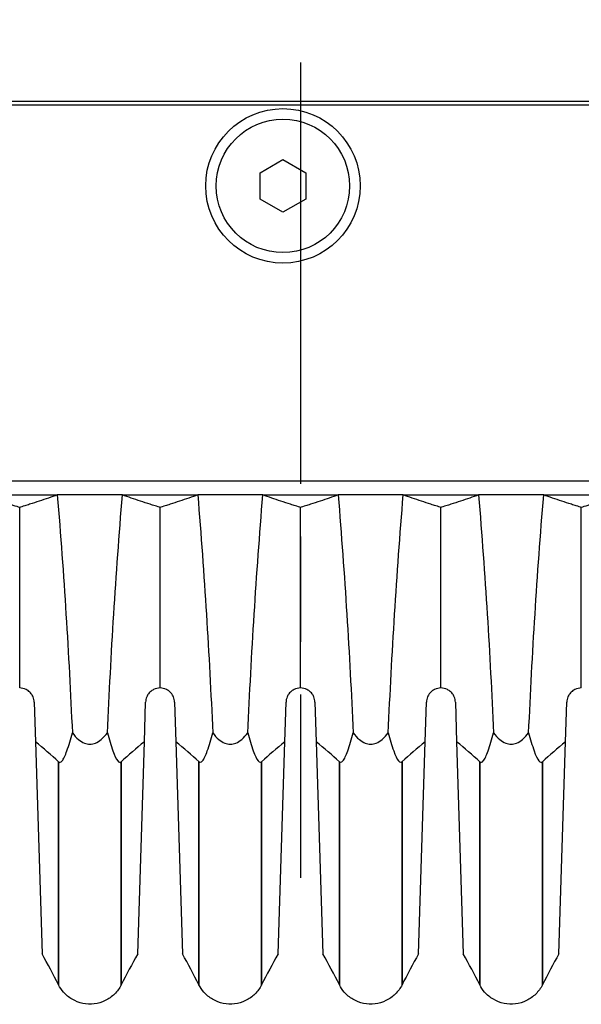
# Model space of a CAD drawing. Header units: millimetres. Extents: x 399 to 6076, y -1991 to 1602.
# Tile 229 of 256: x 4636 to 4652, y 257 to 285. Entities that reach past the tile are written whole.
import ezdxf

# ---------------------------------------------------------------- set-up
doc = ezdxf.new("R2010")
doc.units = ezdxf.units.MM
doc.linetypes.add('AM_ISO08W050', pattern=[18, 12, -1.5, 3, -1.5])
for name, color, linetype, lineweight in [('AM_7', 4, 'AM_ISO08W050', 25), ('可見 (ISO)', 7, 'Continuous', 25), ('窄部可見 (ISO)', 7, 'Continuous', 35)]:
    doc.layers.add(name, color=color, linetype=linetype, lineweight=lineweight)

msp = doc.modelspace()

# ---------------------------------------------------------------- linework, layer by layer
at = {"layer": 'AM_7'}
msp.add_line((4644.155, 337.966), (4644.155, 260.746), dxfattribs=at)
at = {"layer": '可見 (ISO)'}
for p, q in [((4679.655, 282.856), (4607.655, 282.856)), ((4678.655, 282.756), (4608.655, 282.756)), ((4643.005, 280.831), (4643.655, 281.206)), ((4643.655, 281.206), (4644.305, 280.831)), ((4643.005, 280.08), (4643.005, 280.831)), ((4644.305, 280.831), (4644.305, 280.08)), ((4643.655, 279.705), (4643.005, 280.08)), ((4644.305, 280.08), (4643.655, 279.705)), ((4611.655, 272.056), (4675.655, 272.056)), ((4634.776, 271.656), (4637.227, 271.656)), ((4639.083, 271.656), (4637.227, 271.656)), ((4639.083, 271.656), (4641.227, 271.656)), ((4643.083, 271.656), (4641.227, 271.656)), ((4643.083, 271.656), (4645.227, 271.656)), ((4647.083, 271.656), (4645.227, 271.656)), ((4647.083, 271.656), (4649.227, 271.656)), ((4651.083, 271.656), (4649.227, 271.656)), ((4651.083, 271.656), (4653.534, 271.656)), ((4636.155, 266.156), (4636.155, 271.3)), ((4640.155, 266.156), (4640.155, 271.3)), ((4644.155, 266.156), (4644.155, 271.3)), ((4648.155, 266.156), (4648.155, 271.3)), ((4652.155, 266.156), (4652.155, 271.3)), ((4636.568, 265.756), (4636.603, 264.622)), ((4639.707, 264.622), (4639.742, 265.756)), ((4640.568, 265.756), (4640.603, 264.622)), ((4643.707, 264.622), (4643.742, 265.756)), ((4644.568, 265.756), (4644.603, 264.622)), ((4647.707, 264.622), (4647.742, 265.756)), ((4648.568, 265.756), (4648.603, 264.622)), ((4651.707, 264.622), (4651.742, 265.756)), ((4636.603, 264.622), (4636.793, 258.582)), ((4639.517, 258.582), (4639.707, 264.622)), ((4640.603, 264.622), (4640.793, 258.582)), ((4643.517, 258.582), (4643.707, 264.622)), ((4644.603, 264.622), (4644.793, 258.582)), ((4647.517, 258.582), (4647.707, 264.622)), ((4648.603, 264.622), (4648.793, 258.582)), ((4651.517, 258.582), (4651.707, 264.622))]:
    msp.add_line(p, q, dxfattribs=at)
for radius in [2.2, 1.9]:
    msp.add_circle((4643.655, 280.456), radius, dxfattribs=at)
for centre, major_axis, start_param, end_param in [((4614.941, 260.944), (24.962, -2.231), 0.503, 0.558808), ((4661.369, 260.944), (24.962, 2.231), 2.582784, 2.638593), ((4618.941, 260.944), (24.962, -2.231), 0.503, 0.558808), ((4665.369, 260.944), (24.962, 2.231), 2.582784, 2.638593), ((4622.941, 260.944), (24.962, -2.231), 0.503, 0.558808), ((4669.369, 260.944), (24.962, 2.231), 2.582784, 2.638593), ((4626.941, 260.944), (24.962, -2.231), 0.503, 0.558808), ((4673.369, 260.944), (24.962, 2.231), 2.582784, 2.638593)]:
    msp.add_ellipse(centre, major_axis=major_axis, ratio=0.420915, start_param=start_param, end_param=end_param, dxfattribs=at)
for points, knots in [([(4636.155, 271.3), (4636.093, 271.319), (4635.883, 271.382), (4635.513, 271.503), (4635.362, 271.555), (4635.216, 271.607)], [0.000001, 0.000001, 0.000001, 0.000001, 0.0373403, 0.0373403, 0.06476276, 0.06476276, 0.06476276, 0.06476276]), ([(4637.227, 271.656), (4637.063, 271.595), (4636.891, 271.535), (4636.623, 271.446), (4636.531, 271.416), (4636.392, 271.372), (4636.345, 271.358), (4636.251, 271.329), (4636.165, 271.303), (4636.155, 271.3)], [0.000001, 0.000001, 0.000001, 0.000001, 0.1158103, 0.1158103, 0.1736801, 0.1736801, 0.2025589, 0.2025589, 0.2315337, 0.2315337, 0.2315337, 0.2315337]), ([(4637.227, 271.656), (4637.321, 270.52), (4637.403, 269.385), (4637.545, 267.125), (4637.605, 266), (4637.655, 264.882)], [0.000001, 0.000001, 0.000001, 0.000001, 0.3426564, 0.3426564, 0.6852179, 0.6852179, 0.6852179, 0.6852179]), ([(4638.655, 264.882), (4638.705, 266), (4638.765, 267.126), (4638.907, 269.386), (4638.989, 270.52), (4639.083, 271.656)], [0.000001, 0.000001, 0.000001, 0.000001, 0.3426188, 0.3426188, 0.6852542, 0.6852542, 0.6852542, 0.6852542]), ([(4640.155, 271.3), (4640.145, 271.303), (4640.06, 271.329), (4639.965, 271.358), (4639.918, 271.372), (4639.779, 271.416), (4639.688, 271.446), (4639.419, 271.535), (4639.247, 271.595), (4639.083, 271.656)], [0.000001, 0.000001, 0.000001, 0.000001, 0.00576801, 0.00576801, 0.01151589, 0.01151589, 0.02303401, 0.02303401, 0.04608415, 0.04608415, 0.04608415, 0.04608415]), ([(4641.227, 271.656), (4641.063, 271.595), (4640.891, 271.535), (4640.623, 271.446), (4640.531, 271.416), (4640.392, 271.372), (4640.345, 271.358), (4640.251, 271.329), (4640.165, 271.303), (4640.155, 271.3)], [0.000001, 0.000001, 0.000001, 0.000001, 0.1158103, 0.1158103, 0.1736801, 0.1736801, 0.2025589, 0.2025589, 0.2315337, 0.2315337, 0.2315337, 0.2315337]), ([(4641.227, 271.656), (4641.321, 270.52), (4641.403, 269.385), (4641.545, 267.125), (4641.605, 266), (4641.655, 264.882)], [0.000001, 0.000001, 0.000001, 0.000001, 0.3426564, 0.3426564, 0.6852179, 0.6852179, 0.6852179, 0.6852179]), ([(4642.655, 264.882), (4642.705, 266), (4642.765, 267.126), (4642.907, 269.386), (4642.989, 270.52), (4643.083, 271.656)], [0.000001, 0.000001, 0.000001, 0.000001, 0.3426188, 0.3426188, 0.6852542, 0.6852542, 0.6852542, 0.6852542]), ([(4644.155, 271.3), (4644.145, 271.303), (4644.06, 271.329), (4643.965, 271.358), (4643.918, 271.372), (4643.779, 271.416), (4643.688, 271.446), (4643.419, 271.535), (4643.247, 271.595), (4643.083, 271.656)], [0.000001, 0.000001, 0.000001, 0.000001, 0.00576801, 0.00576801, 0.01151589, 0.01151589, 0.02303402, 0.02303402, 0.04608415, 0.04608415, 0.04608415, 0.04608415]), ([(4645.227, 271.656), (4645.063, 271.595), (4644.891, 271.535), (4644.623, 271.446), (4644.531, 271.416), (4644.392, 271.372), (4644.345, 271.358), (4644.251, 271.329), (4644.165, 271.303), (4644.155, 271.3)], [0.000001, 0.000001, 0.000001, 0.000001, 0.1158104, 0.1158104, 0.1736801, 0.1736801, 0.2025589, 0.2025589, 0.2315337, 0.2315337, 0.2315337, 0.2315337]), ([(4645.227, 271.656), (4645.321, 270.52), (4645.403, 269.385), (4645.545, 267.125), (4645.605, 266), (4645.655, 264.882)], [0.000001, 0.000001, 0.000001, 0.000001, 0.3426565, 0.3426565, 0.6852179, 0.6852179, 0.6852179, 0.6852179]), ([(4646.655, 264.882), (4646.705, 266), (4646.765, 267.126), (4646.907, 269.386), (4646.989, 270.52), (4647.083, 271.656)], [0.000001, 0.000001, 0.000001, 0.000001, 0.3426188, 0.3426188, 0.6852542, 0.6852542, 0.6852542, 0.6852542]), ([(4648.155, 271.3), (4648.145, 271.303), (4648.06, 271.329), (4647.965, 271.358), (4647.918, 271.372), (4647.779, 271.416), (4647.688, 271.446), (4647.419, 271.535), (4647.247, 271.595), (4647.083, 271.656)], [0.000001, 0.000001, 0.000001, 0.000001, 0.00576801, 0.00576801, 0.01151589, 0.01151589, 0.02303402, 0.02303402, 0.04608415, 0.04608415, 0.04608415, 0.04608415]), ([(4649.227, 271.656), (4649.063, 271.595), (4648.891, 271.535), (4648.623, 271.446), (4648.531, 271.416), (4648.392, 271.372), (4648.345, 271.358), (4648.251, 271.329), (4648.165, 271.303), (4648.155, 271.3)], [0.000001, 0.000001, 0.000001, 0.000001, 0.1158104, 0.1158104, 0.1736801, 0.1736801, 0.2025589, 0.2025589, 0.2315337, 0.2315337, 0.2315337, 0.2315337]), ([(4649.227, 271.656), (4649.321, 270.52), (4649.403, 269.385), (4649.545, 267.125), (4649.605, 266), (4649.655, 264.882)], [0.000001, 0.000001, 0.000001, 0.000001, 0.3426565, 0.3426565, 0.6852179, 0.6852179, 0.6852179, 0.6852179]), ([(4650.655, 264.882), (4650.705, 266), (4650.765, 267.126), (4650.907, 269.386), (4650.989, 270.52), (4651.083, 271.656)], [0.000001, 0.000001, 0.000001, 0.000001, 0.3426188, 0.3426188, 0.6852542, 0.6852542, 0.6852542, 0.6852542]), ([(4652.155, 271.3), (4652.145, 271.303), (4652.06, 271.329), (4651.965, 271.358), (4651.918, 271.372), (4651.779, 271.416), (4651.688, 271.446), (4651.419, 271.535), (4651.247, 271.595), (4651.083, 271.656)], [0.000001, 0.000001, 0.000001, 0.000001, 0.00576801, 0.00576801, 0.01151589, 0.01151589, 0.02303402, 0.02303402, 0.04608415, 0.04608415, 0.04608415, 0.04608415]), ([(4653.094, 271.607), (4652.948, 271.555), (4652.797, 271.503), (4652.427, 271.382), (4652.217, 271.319), (4652.155, 271.3)], [0.000001, 0.000001, 0.000001, 0.000001, 0.1003793, 0.1003793, 0.2370577, 0.2370577, 0.2370577, 0.2370577]), ([(4636.568, 265.756), (4636.567, 265.78), (4636.564, 265.805), (4636.553, 265.854), (4636.546, 265.878), (4636.522, 265.935), (4636.505, 265.964), (4636.46, 266.024), (4636.429, 266.055), (4636.375, 266.093), (4636.357, 266.104), (4636.278, 266.143), (4636.215, 266.156), (4636.155, 266.156)], [-0.1004113, -0.1004113, -0.1004113, -0.1004113, -0.0910518, -0.0910518, -0.0813066, -0.0813066, -0.0662747, -0.0662747, -0.0452497, -0.0452497, -0.0347369, -0.0347369, -0.000001, -0.000001, -0.000001, -0.000001]), ([(4640.155, 266.156), (4640.095, 266.156), (4640.032, 266.143), (4639.953, 266.104), (4639.935, 266.093), (4639.881, 266.055), (4639.85, 266.024), (4639.805, 265.964), (4639.788, 265.935), (4639.764, 265.878), (4639.757, 265.854), (4639.746, 265.805), (4639.743, 265.78), (4639.742, 265.756)], [-0.08024384, -0.08024384, -0.08024384, -0.08024384, -0.05244875, -0.05244875, -0.04403813, -0.04403813, -0.02725332, -0.02725332, -0.01524627, -0.01524627, -0.00747113, -0.00747113, -0.000001, -0.000001, -0.000001, -0.000001]), ([(4640.568, 265.756), (4640.567, 265.78), (4640.564, 265.805), (4640.553, 265.854), (4640.546, 265.878), (4640.522, 265.935), (4640.505, 265.964), (4640.46, 266.024), (4640.429, 266.055), (4640.375, 266.093), (4640.357, 266.104), (4640.278, 266.143), (4640.215, 266.156), (4640.155, 266.156)], [-0.1004113, -0.1004113, -0.1004113, -0.1004113, -0.0910518, -0.0910518, -0.0813066, -0.0813066, -0.0662747, -0.0662747, -0.0452497, -0.0452497, -0.0347369, -0.0347369, -0.000001, -0.000001, -0.000001, -0.000001]), ([(4644.155, 266.156), (4644.095, 266.156), (4644.032, 266.143), (4643.953, 266.104), (4643.935, 266.093), (4643.881, 266.055), (4643.85, 266.024), (4643.805, 265.964), (4643.788, 265.935), (4643.764, 265.878), (4643.757, 265.854), (4643.746, 265.805), (4643.743, 265.78), (4643.742, 265.756)], [-0.08024384, -0.08024384, -0.08024384, -0.08024384, -0.05244875, -0.05244875, -0.04403813, -0.04403813, -0.02725332, -0.02725332, -0.01524627, -0.01524627, -0.00747113, -0.00747113, -0.000001, -0.000001, -0.000001, -0.000001]), ([(4644.568, 265.756), (4644.567, 265.78), (4644.564, 265.805), (4644.553, 265.854), (4644.546, 265.878), (4644.522, 265.935), (4644.505, 265.964), (4644.46, 266.024), (4644.429, 266.055), (4644.375, 266.093), (4644.357, 266.104), (4644.278, 266.143), (4644.215, 266.156), (4644.155, 266.156)], [-0.1004113, -0.1004113, -0.1004113, -0.1004113, -0.0910518, -0.0910518, -0.0813066, -0.0813066, -0.0662747, -0.0662747, -0.0452497, -0.0452497, -0.0347369, -0.0347369, -0.000001, -0.000001, -0.000001, -0.000001]), ([(4648.155, 266.156), (4648.095, 266.156), (4648.032, 266.143), (4647.953, 266.104), (4647.935, 266.093), (4647.881, 266.055), (4647.85, 266.024), (4647.805, 265.964), (4647.788, 265.935), (4647.764, 265.878), (4647.757, 265.854), (4647.746, 265.805), (4647.743, 265.78), (4647.742, 265.756)], [-0.08024384, -0.08024384, -0.08024384, -0.08024384, -0.05244875, -0.05244875, -0.04403813, -0.04403813, -0.02725332, -0.02725332, -0.01524627, -0.01524627, -0.00747113, -0.00747113, -0.000001, -0.000001, -0.000001, -0.000001]), ([(4648.568, 265.756), (4648.567, 265.78), (4648.564, 265.805), (4648.553, 265.854), (4648.546, 265.878), (4648.522, 265.935), (4648.505, 265.964), (4648.46, 266.024), (4648.429, 266.055), (4648.375, 266.093), (4648.357, 266.104), (4648.278, 266.143), (4648.215, 266.156), (4648.155, 266.156)], [-0.1004113, -0.1004113, -0.1004113, -0.1004113, -0.0910518, -0.0910518, -0.0813066, -0.0813066, -0.0662747, -0.0662747, -0.0452497, -0.0452497, -0.0347369, -0.0347369, -0.000001, -0.000001, -0.000001, -0.000001]), ([(4652.155, 266.156), (4652.095, 266.156), (4652.032, 266.143), (4651.953, 266.104), (4651.935, 266.093), (4651.881, 266.055), (4651.85, 266.024), (4651.805, 265.964), (4651.788, 265.935), (4651.764, 265.878), (4651.757, 265.854), (4651.746, 265.805), (4651.743, 265.78), (4651.742, 265.756)], [-0.08024384, -0.08024384, -0.08024384, -0.08024384, -0.05244875, -0.05244875, -0.04403813, -0.04403813, -0.02725332, -0.02725332, -0.01524627, -0.01524627, -0.00747113, -0.00747113, -0.000001, -0.000001, -0.000001, -0.000001]), ([(4637.263, 264.054), (4637.27, 264.047), (4637.277, 264.043), (4637.292, 264.038), (4637.3, 264.038), (4637.327, 264.044), (4637.346, 264.06), (4637.409, 264.134), (4637.455, 264.239), (4637.556, 264.52), (4637.61, 264.708), (4637.655, 264.882)], [0, 0, 0, 0, 0.0047033, 0.0047033, 0.0100954, 0.0100954, 0.0241002, 0.0241002, 0.0656763, 0.0656763, 0.1177835, 0.1177835, 0.1177835, 0.1177835]), ([(4637.655, 264.882), (4637.706, 264.811), (4637.765, 264.743), (4637.882, 264.645), (4637.939, 264.609), (4638.05, 264.567), (4638.102, 264.556), (4638.209, 264.556), (4638.261, 264.567), (4638.372, 264.61), (4638.429, 264.646), (4638.546, 264.744), (4638.605, 264.812), (4638.655, 264.882)], [-0.1247328, -0.1247328, -0.1247328, -0.1247328, -0.0982905, -0.0982905, -0.0783586, -0.0783586, -0.0623217, -0.0623217, -0.0462805, -0.0462805, -0.0263056, -0.0263056, -0.000001, -0.000001, -0.000001, -0.000001]), ([(4638.655, 264.882), (4638.701, 264.708), (4638.755, 264.519), (4638.855, 264.239), (4638.901, 264.134), (4638.964, 264.06), (4638.983, 264.044), (4639.01, 264.038), (4639.018, 264.038), (4639.033, 264.043), (4639.04, 264.047), (4639.047, 264.054)], [0.000001, 0.000001, 0.000001, 0.000001, 0.0714922, 0.0714922, 0.1278125, 0.1278125, 0.1466939, 0.1466939, 0.1539664, 0.1539664, 0.1603115, 0.1603115, 0.1603115, 0.1603115]), ([(4641.263, 264.054), (4641.27, 264.047), (4641.277, 264.043), (4641.292, 264.038), (4641.3, 264.038), (4641.327, 264.044), (4641.346, 264.06), (4641.409, 264.134), (4641.455, 264.239), (4641.556, 264.52), (4641.61, 264.708), (4641.655, 264.882)], [0, 0, 0, 0, 0.0047033, 0.0047033, 0.0100954, 0.0100954, 0.0241002, 0.0241002, 0.0656763, 0.0656763, 0.1177835, 0.1177835, 0.1177835, 0.1177835]), ([(4641.655, 264.882), (4641.706, 264.811), (4641.765, 264.743), (4641.882, 264.645), (4641.939, 264.609), (4642.05, 264.567), (4642.102, 264.556), (4642.209, 264.556), (4642.261, 264.567), (4642.372, 264.61), (4642.429, 264.646), (4642.546, 264.744), (4642.605, 264.812), (4642.655, 264.882)], [-0.1247328, -0.1247328, -0.1247328, -0.1247328, -0.0982905, -0.0982905, -0.0783586, -0.0783586, -0.0623217, -0.0623217, -0.0462805, -0.0462805, -0.0263056, -0.0263056, -0.000001, -0.000001, -0.000001, -0.000001]), ([(4642.655, 264.882), (4642.701, 264.708), (4642.755, 264.519), (4642.855, 264.239), (4642.901, 264.134), (4642.964, 264.06), (4642.983, 264.044), (4643.01, 264.038), (4643.018, 264.038), (4643.033, 264.043), (4643.04, 264.047), (4643.047, 264.054)], [0.000001, 0.000001, 0.000001, 0.000001, 0.0714922, 0.0714922, 0.1278125, 0.1278125, 0.1466939, 0.1466939, 0.1539664, 0.1539664, 0.1603115, 0.1603115, 0.1603115, 0.1603115]), ([(4645.263, 264.054), (4645.27, 264.047), (4645.277, 264.043), (4645.292, 264.038), (4645.3, 264.038), (4645.327, 264.044), (4645.346, 264.06), (4645.41, 264.134), (4645.455, 264.239), (4645.556, 264.52), (4645.61, 264.708), (4645.655, 264.882)], [0, 0, 0, 0, 0.0047042, 0.0047042, 0.0100974, 0.0100974, 0.0241052, 0.0241052, 0.0657013, 0.0657013, 0.1178924, 0.1178924, 0.1178924, 0.1178924]), ([(4645.655, 264.882), (4645.706, 264.811), (4645.765, 264.743), (4645.882, 264.645), (4645.939, 264.609), (4646.05, 264.567), (4646.102, 264.556), (4646.209, 264.556), (4646.261, 264.567), (4646.372, 264.61), (4646.429, 264.646), (4646.546, 264.744), (4646.605, 264.812), (4646.655, 264.882)], [-0.1247327, -0.1247327, -0.1247327, -0.1247327, -0.0982902, -0.0982902, -0.0783586, -0.0783586, -0.0623217, -0.0623217, -0.0462805, -0.0462805, -0.0263058, -0.0263058, -0.000001, -0.000001, -0.000001, -0.000001]), ([(4646.655, 264.882), (4646.701, 264.708), (4646.755, 264.519), (4646.855, 264.239), (4646.901, 264.134), (4646.964, 264.06), (4646.983, 264.044), (4647.01, 264.038), (4647.018, 264.038), (4647.033, 264.043), (4647.04, 264.047), (4647.047, 264.054)], [0.000001, 0.000001, 0.000001, 0.000001, 0.0714924, 0.0714924, 0.1277503, 0.1277503, 0.146606, 0.146606, 0.1538685, 0.1538685, 0.1602048, 0.1602048, 0.1602048, 0.1602048]), ([(4649.263, 264.054), (4649.27, 264.047), (4649.277, 264.043), (4649.292, 264.038), (4649.3, 264.038), (4649.327, 264.044), (4649.346, 264.06), (4649.41, 264.134), (4649.455, 264.239), (4649.556, 264.52), (4649.61, 264.708), (4649.655, 264.882)], [0, 0, 0, 0, 0.0047042, 0.0047042, 0.0100974, 0.0100974, 0.0241052, 0.0241052, 0.0657013, 0.0657013, 0.1178924, 0.1178924, 0.1178924, 0.1178924]), ([(4649.655, 264.882), (4649.706, 264.811), (4649.765, 264.743), (4649.882, 264.645), (4649.939, 264.609), (4650.05, 264.567), (4650.102, 264.556), (4650.209, 264.556), (4650.261, 264.567), (4650.372, 264.61), (4650.429, 264.646), (4650.546, 264.744), (4650.605, 264.812), (4650.655, 264.882)], [-0.1247327, -0.1247327, -0.1247327, -0.1247327, -0.0982902, -0.0982902, -0.0783586, -0.0783586, -0.0623217, -0.0623217, -0.0462805, -0.0462805, -0.0263058, -0.0263058, -0.000001, -0.000001, -0.000001, -0.000001]), ([(4650.655, 264.882), (4650.701, 264.708), (4650.755, 264.519), (4650.855, 264.239), (4650.901, 264.134), (4650.964, 264.06), (4650.983, 264.044), (4651.01, 264.038), (4651.018, 264.038), (4651.033, 264.043), (4651.04, 264.047), (4651.047, 264.054)], [0.000001, 0.000001, 0.000001, 0.000001, 0.0714924, 0.0714924, 0.1277503, 0.1277503, 0.146606, 0.146606, 0.1538685, 0.1538685, 0.1602048, 0.1602048, 0.1602048, 0.1602048]), ([(4639.047, 257.7), (4638.998, 257.604), (4638.933, 257.515), (4638.779, 257.364), (4638.688, 257.3), (4638.493, 257.205), (4638.386, 257.174), (4638.171, 257.147), (4638.06, 257.152), (4637.847, 257.195), (4637.744, 257.235), (4637.557, 257.344), (4637.471, 257.415), (4637.346, 257.559), (4637.3, 257.628), (4637.263, 257.7)], [0, 0, 0, 0, 0.0323105, 0.0323105, 0.0648229, 0.0648229, 0.097328, 0.097328, 0.1298334, 0.1298334, 0.1623388, 0.1623388, 0.1948441, 0.1948441, 0.2193183, 0.2193183, 0.2193183, 0.2193183]), ([(4643.047, 257.7), (4642.998, 257.604), (4642.933, 257.515), (4642.779, 257.364), (4642.688, 257.3), (4642.493, 257.205), (4642.386, 257.174), (4642.171, 257.147), (4642.06, 257.152), (4641.847, 257.195), (4641.744, 257.235), (4641.557, 257.344), (4641.471, 257.415), (4641.346, 257.559), (4641.3, 257.628), (4641.263, 257.7)], [0, 0, 0, 0, 0.0323105, 0.0323105, 0.0648229, 0.0648229, 0.097328, 0.097328, 0.1298334, 0.1298334, 0.1623388, 0.1623388, 0.1948441, 0.1948441, 0.2193183, 0.2193183, 0.2193183, 0.2193183]), ([(4647.047, 257.7), (4646.998, 257.604), (4646.933, 257.515), (4646.779, 257.364), (4646.688, 257.3), (4646.493, 257.205), (4646.386, 257.174), (4646.171, 257.147), (4646.06, 257.152), (4645.847, 257.195), (4645.744, 257.235), (4645.557, 257.344), (4645.471, 257.415), (4645.346, 257.559), (4645.3, 257.628), (4645.263, 257.7)], [0, 0, 0, 0, 0.0323105, 0.0323105, 0.0648229, 0.0648229, 0.097328, 0.097328, 0.1298334, 0.1298334, 0.1623388, 0.1623388, 0.1948441, 0.1948441, 0.2193183, 0.2193183, 0.2193183, 0.2193183]), ([(4651.047, 257.7), (4650.998, 257.604), (4650.933, 257.515), (4650.779, 257.364), (4650.688, 257.3), (4650.493, 257.205), (4650.386, 257.174), (4650.171, 257.147), (4650.06, 257.152), (4649.847, 257.195), (4649.744, 257.235), (4649.557, 257.344), (4649.471, 257.415), (4649.346, 257.559), (4649.3, 257.628), (4649.263, 257.7)], [0, 0, 0, 0, 0.0323105, 0.0323105, 0.0648229, 0.0648229, 0.097328, 0.097328, 0.1298334, 0.1298334, 0.1623388, 0.1623388, 0.1948441, 0.1948441, 0.2193183, 0.2193183, 0.2193183, 0.2193183])]:
    msp.add_open_spline(points, degree=3, knots=knots, dxfattribs=at)
for points in [[(4637.263, 257.7), (4637.113, 257.997), (4636.956, 258.291), (4636.793, 258.582)], [(4639.517, 258.582), (4639.354, 258.291), (4639.197, 257.997), (4639.047, 257.7)], [(4641.263, 257.7), (4641.113, 257.997), (4640.956, 258.291), (4640.793, 258.582)], [(4643.517, 258.582), (4643.354, 258.291), (4643.197, 257.997), (4643.047, 257.7)], [(4645.263, 257.7), (4645.113, 257.997), (4644.956, 258.291), (4644.793, 258.582)], [(4647.517, 258.582), (4647.354, 258.291), (4647.197, 257.997), (4647.047, 257.7)], [(4649.263, 257.7), (4649.113, 257.997), (4648.956, 258.291), (4648.793, 258.582)], [(4651.517, 258.582), (4651.354, 258.291), (4651.197, 257.997), (4651.047, 257.7)], [(4637.263, 257.7), (4637.263, 257.7), (4637.263, 257.7), (4637.263, 257.7)], [(4641.263, 257.7), (4641.263, 257.7), (4641.263, 257.7), (4641.263, 257.7)], [(4647.047, 257.7), (4647.047, 257.7), (4647.047, 257.7), (4647.047, 257.7)], [(4651.047, 257.7), (4651.047, 257.7), (4651.047, 257.7), (4651.047, 257.7)]]:
    msp.add_open_spline(points, degree=3, dxfattribs=at)
at = {"layer": '窄部可見 (ISO)'}
for points, knots in [([(4637.263, 257.7), (4637.263, 257.7), (4637.263, 257.7), (4637.263, 257.7), (4637.263, 257.701), (4637.263, 257.843), (4637.263, 258.126), (4637.263, 258.155), (4637.263, 258.185), (4637.263, 258.217), (4637.263, 258.303), (4637.263, 258.4), (4637.263, 258.506), (4637.263, 258.553), (4637.263, 258.603), (4637.263, 258.654), (4637.263, 258.718), (4637.263, 258.785), (4637.263, 258.855), (4637.263, 259.013), (4637.263, 259.187), (4637.263, 259.376), (4637.263, 259.488), (4637.263, 259.605), (4637.263, 259.729), (4637.263, 259.894), (4637.263, 260.069), (4637.263, 260.254), (4637.263, 260.266), (4637.263, 260.278), (4637.263, 260.29), (4637.263, 260.459), (4637.263, 260.636), (4637.263, 260.82), (4637.263, 260.826), (4637.263, 260.832), (4637.263, 260.837), (4637.263, 261.015), (4637.263, 261.2), (4637.263, 261.39), (4637.263, 261.633), (4637.263, 261.886), (4637.263, 262.149), (4637.263, 262.617), (4637.263, 263.115), (4637.263, 263.645), (4637.263, 263.779), (4637.263, 263.915), (4637.263, 264.054)], [0.0148453, 0.0148453, 0.0148453, 0.0148453, 0.01485383, 0.01485383, 0.01485383, 0.01856729, 0.01856729, 0.01856729, 0.01894322, 0.01894322, 0.01894322, 0.01996828, 0.01996828, 0.01996828, 0.02042402, 0.02042402, 0.02042402, 0.02099352, 0.02099352, 0.02099352, 0.02228075, 0.02228075, 0.02228075, 0.02304447, 0.02304447, 0.02304447, 0.02406981, 0.02406981, 0.02406981, 0.02413748, 0.02413748, 0.02413748, 0.02506585, 0.02506585, 0.02506585, 0.02509499, 0.02509499, 0.02509499, 0.02599421, 0.02599421, 0.02599421, 0.02714365, 0.02714365, 0.02714365, 0.02918962, 0.02918962, 0.02918962, 0.02970767, 0.02970767, 0.02970767, 0.02970767]), ([(4639.047, 264.054), (4639.047, 263.915), (4639.047, 263.779), (4639.047, 263.645), (4639.047, 263.115), (4639.047, 262.617), (4639.047, 262.149), (4639.047, 261.886), (4639.047, 261.633), (4639.047, 261.39), (4639.047, 261.2), (4639.047, 261.015), (4639.047, 260.837), (4639.047, 260.832), (4639.047, 260.826), (4639.047, 260.82), (4639.047, 260.636), (4639.047, 260.459), (4639.047, 260.29), (4639.047, 260.278), (4639.047, 260.266), (4639.047, 260.254), (4639.047, 260.069), (4639.047, 259.894), (4639.047, 259.729), (4639.047, 259.605), (4639.047, 259.488), (4639.047, 259.376), (4639.047, 259.187), (4639.047, 259.013), (4639.047, 258.855), (4639.047, 258.785), (4639.047, 258.718), (4639.047, 258.654), (4639.047, 258.603), (4639.047, 258.553), (4639.047, 258.506), (4639.047, 258.4), (4639.047, 258.303), (4639.047, 258.217), (4639.047, 258.185), (4639.047, 258.155), (4639.047, 258.126), (4639.047, 257.843), (4639.047, 257.701), (4639.047, 257.7), (4639.047, 257.7), (4639.047, 257.7), (4639.047, 257.7)], [0, 0, 0, 0, 0.00051308, 0.00051308, 0.00051308, 0.0025394, 0.0025394, 0.0025394, 0.00367781, 0.00367781, 0.00367781, 0.0045684, 0.0045684, 0.0045684, 0.00459726, 0.00459726, 0.00459726, 0.00551672, 0.00551672, 0.00551672, 0.00558374, 0.00558374, 0.00558374, 0.00659923, 0.00659923, 0.00659923, 0.00735562, 0.00735562, 0.00735562, 0.0086305, 0.0086305, 0.0086305, 0.00919453, 0.00919453, 0.00919453, 0.0096459, 0.0096459, 0.0096459, 0.01066112, 0.01066112, 0.01066112, 0.01103343, 0.01103343, 0.01103343, 0.01471124, 0.01471124, 0.01471124, 0.0147197, 0.0147197, 0.0147197, 0.0147197]), ([(4641.263, 257.7), (4641.263, 257.7), (4641.263, 257.7), (4641.263, 257.7), (4641.263, 257.701), (4641.263, 257.843), (4641.263, 258.126), (4641.263, 258.155), (4641.263, 258.185), (4641.263, 258.217), (4641.263, 258.303), (4641.263, 258.4), (4641.263, 258.506), (4641.263, 258.553), (4641.263, 258.603), (4641.263, 258.654), (4641.263, 258.718), (4641.263, 258.785), (4641.263, 258.855), (4641.263, 259.013), (4641.263, 259.187), (4641.263, 259.376), (4641.263, 259.488), (4641.263, 259.605), (4641.263, 259.729), (4641.263, 259.894), (4641.263, 260.069), (4641.263, 260.254), (4641.263, 260.266), (4641.263, 260.278), (4641.263, 260.29), (4641.263, 260.459), (4641.263, 260.636), (4641.263, 260.82), (4641.263, 260.826), (4641.263, 260.832), (4641.263, 260.837), (4641.263, 261.015), (4641.263, 261.2), (4641.263, 261.39), (4641.263, 261.633), (4641.263, 261.886), (4641.263, 262.149), (4641.263, 262.617), (4641.263, 263.115), (4641.263, 263.645), (4641.263, 263.779), (4641.263, 263.915), (4641.263, 264.054)], [0.0148453, 0.0148453, 0.0148453, 0.0148453, 0.01485383, 0.01485383, 0.01485383, 0.01856729, 0.01856729, 0.01856729, 0.01894322, 0.01894322, 0.01894322, 0.01996828, 0.01996828, 0.01996828, 0.02042402, 0.02042402, 0.02042402, 0.02099352, 0.02099352, 0.02099352, 0.02228075, 0.02228075, 0.02228075, 0.02304447, 0.02304447, 0.02304447, 0.02406981, 0.02406981, 0.02406981, 0.02413748, 0.02413748, 0.02413748, 0.02506585, 0.02506585, 0.02506585, 0.02509499, 0.02509499, 0.02509499, 0.02599421, 0.02599421, 0.02599421, 0.02714365, 0.02714365, 0.02714365, 0.02918962, 0.02918962, 0.02918962, 0.02970767, 0.02970767, 0.02970767, 0.02970767]), ([(4643.047, 264.054), (4643.047, 263.915), (4643.047, 263.779), (4643.047, 263.645), (4643.047, 263.115), (4643.047, 262.617), (4643.047, 262.149), (4643.047, 261.886), (4643.047, 261.633), (4643.047, 261.39), (4643.047, 261.2), (4643.047, 261.015), (4643.047, 260.837), (4643.047, 260.832), (4643.047, 260.826), (4643.047, 260.82), (4643.047, 260.636), (4643.047, 260.459), (4643.047, 260.29), (4643.047, 260.278), (4643.047, 260.266), (4643.047, 260.254), (4643.047, 260.069), (4643.047, 259.894), (4643.047, 259.729), (4643.047, 259.605), (4643.047, 259.488), (4643.047, 259.376), (4643.047, 259.187), (4643.047, 259.013), (4643.047, 258.855), (4643.047, 258.785), (4643.047, 258.718), (4643.047, 258.654), (4643.047, 258.603), (4643.047, 258.553), (4643.047, 258.506), (4643.047, 258.4), (4643.047, 258.303), (4643.047, 258.217), (4643.047, 258.185), (4643.047, 258.155), (4643.047, 258.126), (4643.047, 257.843), (4643.047, 257.701), (4643.047, 257.7), (4643.047, 257.7), (4643.047, 257.7), (4643.047, 257.7)], [0, 0, 0, 0, 0.00051308, 0.00051308, 0.00051308, 0.0025394, 0.0025394, 0.0025394, 0.00367781, 0.00367781, 0.00367781, 0.0045684, 0.0045684, 0.0045684, 0.00459726, 0.00459726, 0.00459726, 0.00551672, 0.00551672, 0.00551672, 0.00558374, 0.00558374, 0.00558374, 0.00659923, 0.00659923, 0.00659923, 0.00735562, 0.00735562, 0.00735562, 0.0086305, 0.0086305, 0.0086305, 0.00919453, 0.00919453, 0.00919453, 0.0096459, 0.0096459, 0.0096459, 0.01066112, 0.01066112, 0.01066112, 0.01103343, 0.01103343, 0.01103343, 0.01471124, 0.01471124, 0.01471124, 0.0147197, 0.0147197, 0.0147197, 0.0147197]), ([(4645.263, 257.7), (4645.263, 257.7), (4645.263, 257.7), (4645.263, 257.7), (4645.263, 257.7), (4645.263, 257.737), (4645.263, 257.808), (4645.263, 257.816), (4645.263, 257.824), (4645.263, 257.833), (4645.263, 257.904), (4645.263, 258.001), (4645.263, 258.125), (4645.263, 258.155), (4645.263, 258.187), (4645.263, 258.22), (4645.263, 258.341), (4645.263, 258.483), (4645.263, 258.646), (4645.263, 258.712), (4645.263, 258.782), (4645.263, 258.855), (4645.263, 258.897), (4645.263, 258.939), (4645.263, 258.983), (4645.263, 259.073), (4645.263, 259.168), (4645.263, 259.267), (4645.263, 259.302), (4645.263, 259.336), (4645.263, 259.372), (4645.263, 259.488), (4645.263, 259.61), (4645.263, 259.738), (4645.263, 260.211), (4645.263, 260.756), (4645.263, 261.374), (4645.263, 261.623), (4645.263, 261.883), (4645.263, 262.155), (4645.263, 262.628), (4645.263, 263.13), (4645.263, 263.66), (4645.263, 263.79), (4645.263, 263.921), (4645.263, 264.054)], [0.01471976, 0.01471976, 0.01471976, 0.01471976, 0.01472291, 0.01472291, 0.01472291, 0.01655015, 0.01655015, 0.01655015, 0.01675426, 0.01675426, 0.01675426, 0.01838906, 0.01838906, 0.01838906, 0.01878473, 0.01878473, 0.01878473, 0.02022796, 0.02022796, 0.02022796, 0.02081539, 0.02081539, 0.02081539, 0.02114741, 0.02114741, 0.02114741, 0.0218311, 0.0218311, 0.0218311, 0.02206687, 0.02206687, 0.02206687, 0.02284675, 0.02284675, 0.02284675, 0.02574468, 0.02574468, 0.02574468, 0.02690861, 0.02690861, 0.02690861, 0.02892924, 0.02892924, 0.02892924, 0.02942249, 0.02942249, 0.02942249, 0.02942249]), ([(4647.047, 264.054), (4647.047, 263.921), (4647.047, 263.79), (4647.047, 263.66), (4647.047, 263.13), (4647.047, 262.628), (4647.047, 262.155), (4647.047, 261.883), (4647.047, 261.623), (4647.047, 261.374), (4647.047, 260.756), (4647.047, 260.211), (4647.047, 259.738), (4647.047, 259.61), (4647.047, 259.488), (4647.047, 259.372), (4647.047, 259.336), (4647.047, 259.302), (4647.047, 259.267), (4647.047, 259.168), (4647.047, 259.073), (4647.047, 258.983), (4647.047, 258.939), (4647.047, 258.897), (4647.047, 258.855), (4647.047, 258.782), (4647.047, 258.712), (4647.047, 258.646), (4647.047, 258.483), (4647.047, 258.341), (4647.047, 258.22), (4647.047, 258.187), (4647.047, 258.155), (4647.047, 258.125), (4647.047, 258.001), (4647.047, 257.904), (4647.047, 257.833), (4647.047, 257.824), (4647.047, 257.816), (4647.047, 257.808), (4647.047, 257.737), (4647.047, 257.7), (4647.047, 257.7), (4647.047, 257.7), (4647.047, 257.7), (4647.047, 257.7)], [0, 0, 0, 0, 0.00049803, 0.00049803, 0.00049803, 0.00253825, 0.00253825, 0.00253825, 0.00371346, 0.00371346, 0.00371346, 0.00663948, 0.00663948, 0.00663948, 0.00742692, 0.00742692, 0.00742692, 0.00766497, 0.00766497, 0.00766497, 0.00835528, 0.00835528, 0.00835528, 0.00869052, 0.00869052, 0.00869052, 0.00928365, 0.00928365, 0.00928365, 0.01074087, 0.01074087, 0.01074087, 0.01114038, 0.01114038, 0.01114038, 0.01279102, 0.01279102, 0.01279102, 0.0129971, 0.0129971, 0.0129971, 0.01484206, 0.01484206, 0.01484206, 0.01484523, 0.01484523, 0.01484523, 0.01484523]), ([(4649.263, 257.7), (4649.263, 257.7), (4649.263, 257.7), (4649.263, 257.7), (4649.263, 257.7), (4649.263, 257.737), (4649.263, 257.808), (4649.263, 257.816), (4649.263, 257.824), (4649.263, 257.833), (4649.263, 257.904), (4649.263, 258.001), (4649.263, 258.125), (4649.263, 258.155), (4649.263, 258.187), (4649.263, 258.22), (4649.263, 258.341), (4649.263, 258.483), (4649.263, 258.646), (4649.263, 258.712), (4649.263, 258.782), (4649.263, 258.855), (4649.263, 258.897), (4649.263, 258.939), (4649.263, 258.983), (4649.263, 259.073), (4649.263, 259.168), (4649.263, 259.267), (4649.263, 259.302), (4649.263, 259.336), (4649.263, 259.372), (4649.263, 259.488), (4649.263, 259.61), (4649.263, 259.738), (4649.263, 260.211), (4649.263, 260.756), (4649.263, 261.374), (4649.263, 261.623), (4649.263, 261.883), (4649.263, 262.155), (4649.263, 262.628), (4649.263, 263.13), (4649.263, 263.66), (4649.263, 263.79), (4649.263, 263.921), (4649.263, 264.054)], [0.01471976, 0.01471976, 0.01471976, 0.01471976, 0.01472291, 0.01472291, 0.01472291, 0.01655015, 0.01655015, 0.01655015, 0.01675426, 0.01675426, 0.01675426, 0.01838906, 0.01838906, 0.01838906, 0.01878473, 0.01878473, 0.01878473, 0.02022796, 0.02022796, 0.02022796, 0.02081539, 0.02081539, 0.02081539, 0.02114741, 0.02114741, 0.02114741, 0.0218311, 0.0218311, 0.0218311, 0.02206687, 0.02206687, 0.02206687, 0.02284675, 0.02284675, 0.02284675, 0.02574468, 0.02574468, 0.02574468, 0.02690861, 0.02690861, 0.02690861, 0.02892924, 0.02892924, 0.02892924, 0.02942249, 0.02942249, 0.02942249, 0.02942249]), ([(4651.047, 264.054), (4651.047, 263.921), (4651.047, 263.79), (4651.047, 263.66), (4651.047, 263.13), (4651.047, 262.628), (4651.047, 262.155), (4651.047, 261.883), (4651.047, 261.623), (4651.047, 261.374), (4651.047, 260.756), (4651.047, 260.211), (4651.047, 259.738), (4651.047, 259.61), (4651.047, 259.488), (4651.047, 259.372), (4651.047, 259.336), (4651.047, 259.302), (4651.047, 259.267), (4651.047, 259.168), (4651.047, 259.073), (4651.047, 258.983), (4651.047, 258.939), (4651.047, 258.897), (4651.047, 258.855), (4651.047, 258.782), (4651.047, 258.712), (4651.047, 258.646), (4651.047, 258.483), (4651.047, 258.341), (4651.047, 258.22), (4651.047, 258.187), (4651.047, 258.155), (4651.047, 258.125), (4651.047, 258.001), (4651.047, 257.904), (4651.047, 257.833), (4651.047, 257.824), (4651.047, 257.816), (4651.047, 257.808), (4651.047, 257.737), (4651.047, 257.7), (4651.047, 257.7), (4651.047, 257.7), (4651.047, 257.7), (4651.047, 257.7)], [0, 0, 0, 0, 0.00049803, 0.00049803, 0.00049803, 0.00253825, 0.00253825, 0.00253825, 0.00371346, 0.00371346, 0.00371346, 0.00663948, 0.00663948, 0.00663948, 0.00742692, 0.00742692, 0.00742692, 0.00766497, 0.00766497, 0.00766497, 0.00835528, 0.00835528, 0.00835528, 0.00869052, 0.00869052, 0.00869052, 0.00928365, 0.00928365, 0.00928365, 0.01074087, 0.01074087, 0.01074087, 0.01114038, 0.01114038, 0.01114038, 0.01279102, 0.01279102, 0.01279102, 0.0129971, 0.0129971, 0.0129971, 0.01484206, 0.01484206, 0.01484206, 0.01484523, 0.01484523, 0.01484523, 0.01484523])]:
    msp.add_open_spline(points, degree=3, knots=knots, dxfattribs=at)

doc.saveas('drawing.dxf')
